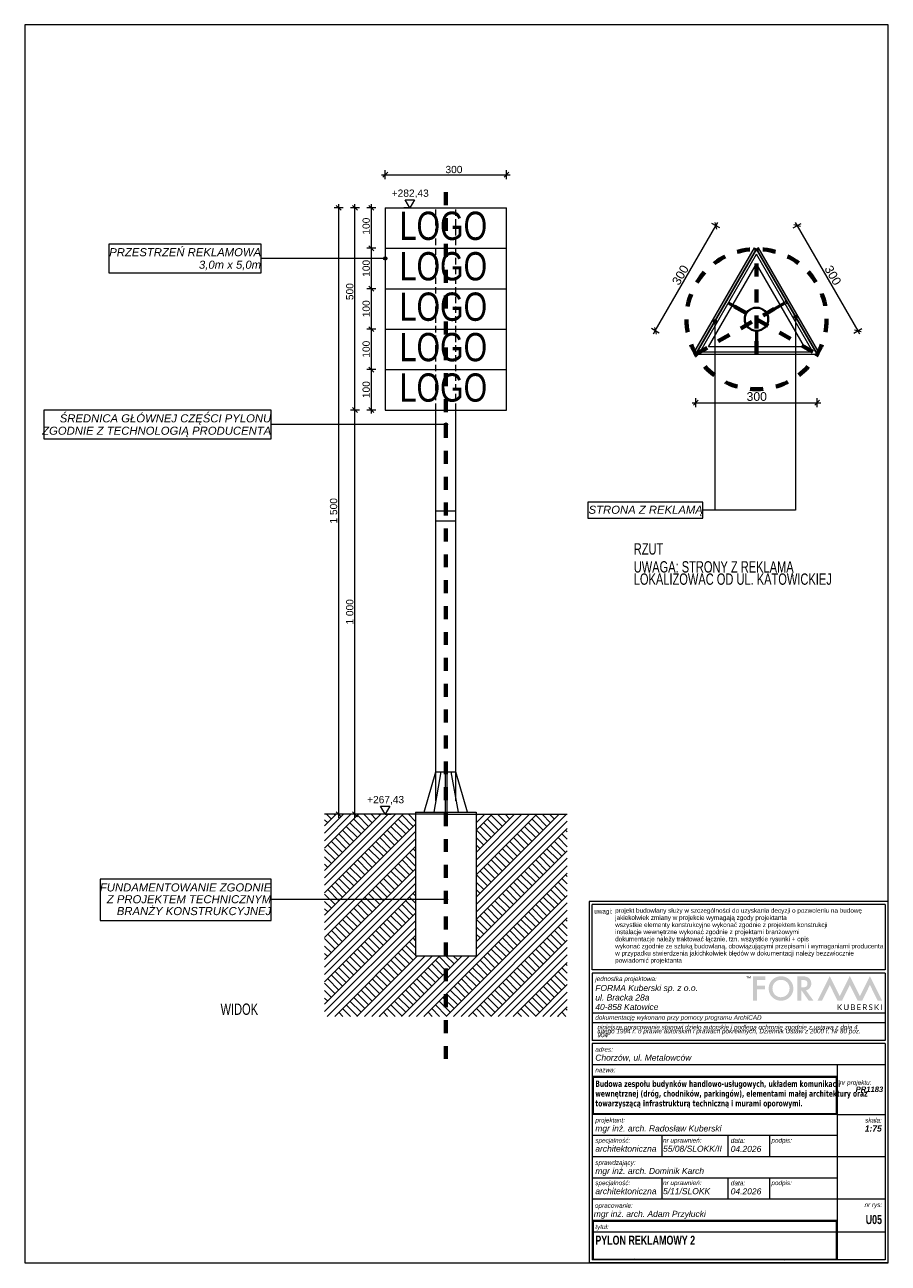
# Model space of a CAD drawing. Extents: x 5 to 218, y 4 to 310.
import ezdxf
from ezdxf.xclip import XClip

# ---------------------------------------------------------------- set-up
doc = ezdxf.new("R2010")
doc.units = 0
doc.header["$MEASUREMENT"] = 0
doc.header["$XCLIPFRAME"] = 0
doc.linetypes.add('Przerywana', pattern=[3.6, 1.8, -1.8])
doc.linetypes.add('Przerywana gęsta', pattern=[1.35, 0.9, -0.45])
for name, color, linetype in [('2D-05_PYLON 2_1_0', 7, 'Continuous'), ('2D-05_PYLON 2_1_FORMA - Arch 01 - 820-G Rysunki Obrazki', 7, 'Continuous'), ('2D-05_PYLON 2_1_FORMA - Arch 01 - PZT 2 Budynki', 7, 'Continuous'), ('FORMA - Arch 01 - 820-G Rysunki Obrazki', 7, 'Continuous')]:
    doc.layers.add(name, color=color, linetype=linetype)
doc.styles.add('STYL_AUTOMATYCZNY_1', font='arial.ttf')
doc.styles.add('STYL_AUTOMATYCZNY_2', font='arial.ttf')
doc.styles.add('STYL_AUTOMATYCZNY_4', font='arial.ttf', dxfattribs={"width": 0.7})
doc.styles.add('STYL_AUTOMATYCZNY_5', font='tahoma.ttf', dxfattribs={"width": 0.7})
doc.styles.add('STYL_AUTOMATYCZNY_6', font='arial.ttf')
doc.styles.add('STYL_AUTOMATYCZNY_7', font='txt', dxfattribs={"width": 0.8})
doc.styles.add('STYL_AUTOMATYCZNY_8', font='arial.ttf', dxfattribs={"width": 0.7})

# ---------------------------------------------------------------- blocks, each defined once
blk = doc.blocks.new('*X2')
at = {"color": 8, "linetype": 'Continuous', "lineweight": 13, "ltscale": 1.333333}
for p, q in [((152.43, 14.7), (152.49, 14.47)), ((154.98, 5.17), (155.04, 4.95)), ((155.58, 5.17), (155.02, 5.02)), ((155.58, 5.17), (155.02, 5.02)), ((155.04, 4.95), (155.02, 5.02)), ((191.97, 5.17), (192.81, 4.95)), ((191.97, 5.17), (192.81, 4.95))]:
    blk.add_line(p, q, dxfattribs=at)
blk = doc.blocks.new('Wypełnienie_1', base_point=(0, 0))
at = {"linetype": 'Continuous', "lineweight": 13}
h = blk.add_hatch(color=8, dxfattribs=at)
h.paths.add_polyline_path([(145.25, 14.7), (145.25, 4.95), (205.85, 4.95), (205.85, 14.7)])
h.paths.add_polyline_path([(145.47, 14.47), (205.62, 14.47), (205.62, 5.17), (145.47, 5.17)], flags=0)
at = {"color": 8, "linetype": 'Continuous', "lineweight": 13, "ltscale": 1.333333}
blk.add_blockref('*X2', (0, 0), dxfattribs=at)
blk = doc.blocks.new('*X4')
at = {"color": 8, "linetype": 'Continuous', "lineweight": 13, "ltscale": 1.333333}
for p, q in [((157.12, 50.33), (157.06, 50.11)), ((154.66, 41.17), (154.6, 40.95))]:
    blk.add_line(p, q, dxfattribs=at)
blk = doc.blocks.new('Wypełnienie_2', base_point=(0, 0))
at = {"linetype": 'Continuous', "lineweight": 13}
h = blk.add_hatch(color=8, dxfattribs=at)
h.paths.add_polyline_path([(145.25, 50.33), (145.25, 40.95), (205.85, 40.95), (205.85, 50.33)])
h.paths.add_polyline_path([(145.47, 50.11), (205.62, 50.11), (205.62, 41.17), (145.47, 41.17)], flags=0)
at = {"color": 8, "linetype": 'Continuous', "lineweight": 13, "ltscale": 1.333333}
blk.add_blockref('*X4', (0, 0), dxfattribs=at)
blk = doc.blocks.new('Rysunek_1_1', base_point=(4704.49, -2559.15))
at = {"layer": '2D-05_PYLON 2_1_0', "linetype": 'Continuous', "lineweight": 0, "true_color": 0x000000}
for points in [[(93.64, 252.67), (93.67, 252.52), (93.76, 252.39), (93.89, 252.3), (94.04, 252.27), (94.2, 252.3), (94.33, 252.39), (94.41, 252.52), (94.44, 252.67), (94.41, 252.83), (94.33, 252.96), (94.2, 253.04), (94.04, 253.07), (93.89, 253.04), (93.76, 252.96), (93.67, 252.83)], [(175.17, 237.12), (175.2, 236.97), (175.29, 236.84), (175.42, 236.75), (175.57, 236.72), (175.73, 236.75), (175.86, 236.84), (175.94, 236.97), (175.97, 237.12), (175.94, 237.27), (175.86, 237.4), (175.73, 237.49), (175.57, 237.52), (175.42, 237.49), (175.29, 237.4), (175.2, 237.27)], [(195.14, 238.22), (195.17, 238.07), (195.26, 237.94), (195.39, 237.85), (195.54, 237.82), (195.69, 237.85), (195.82, 237.94), (195.91, 238.07), (195.94, 238.22), (195.91, 238.38), (195.82, 238.51), (195.69, 238.59), (195.54, 238.62), (195.39, 238.59), (195.26, 238.51), (195.17, 238.38)], [(108.64, 211.57), (108.67, 211.42), (108.76, 211.29), (108.89, 211.2), (109.04, 211.17), (109.2, 211.2), (109.33, 211.29), (109.41, 211.42), (109.44, 211.57), (109.41, 211.72), (109.33, 211.85), (109.2, 211.94), (109.04, 211.97), (108.89, 211.94), (108.76, 211.85), (108.67, 211.72)], [(108.64, 94.06), (108.67, 93.9), (108.76, 93.77), (108.89, 93.69), (109.04, 93.66), (109.2, 93.69), (109.33, 93.77), (109.41, 93.9), (109.44, 94.06), (109.41, 94.21), (109.33, 94.34), (109.2, 94.43), (109.04, 94.46), (108.89, 94.43), (108.76, 94.34), (108.67, 94.21)]]:
    blk.add_hatch(color=18, dxfattribs=at).paths.add_polyline_path(points)
at = {"layer": '2D-05_PYLON 2_1_0', "linetype": 'Continuous', "lineweight": 13, "true_color": 0x00bb5e}
h = blk.add_hatch(dxfattribs=at)
h.set_pattern_fill('Grunt_0001', color=112, style=0, pattern_type=2)
h.set_pattern_definition([(45, (4704.4884, -2559.1505), (-2.7577163, 2.7577163), []), (45, (4703.569, -2558.231), (-5.515433, 5.515433), []), (45, (4702.65, -2557.312), (-5.515433, 5.515433), []), (135, (4701.7307, -2556.3928), (0.91923878, 0.91923878), [3.8999999, -3.8999999])])
h.paths.add_polyline_path([(79.04, 115.17), (79.04, 65.17), (139.04, 65.17), (139.04, 115.17), (116.54, 115.17), (116.54, 80.17), (101.54, 80.17), (101.54, 115.17)])
at = {"layer": '2D-05_PYLON 2_1_FORMA - Arch 01 - PZT 2 Budynki', "linetype": 'Continuous', "lineweight": 0, "true_color": 0x0000bf}
for points in [[(170.35, 229.28), (170.87, 228.97), (185.87, 254.95), (185.35, 255.25)], [(201.4, 229.28), (186.4, 255.25), (185.87, 254.95), (200.88, 228.97)]]:
    blk.add_hatch(color=172, dxfattribs=at).paths.add_polyline_path(points)
at = {"layer": '2D-05_PYLON 2_1_0', "color": 154, "linetype": 'Continuous', "lineweight": 13, "ltscale": 1.777778}
for p, q in [((93.14, 273.37), (94.04, 273.37)), ((94.64, 273.97), (93.44, 272.77)), ((94.04, 272.24), (94.04, 274.49)), ((94.04, 273.37), (124.04, 273.37)), ((123.44, 272.77), (124.64, 273.97)), ((124.04, 272.24), (124.04, 274.49)), ((124.04, 273.37), (124.94, 273.37)), ((100.14, 265.17), (98.98, 267.17)), ((98.98, 267.17), (101.3, 267.17)), ((101.3, 267.17), (100.14, 265.17)), ((83.67, 265.17), (81.42, 265.17)), ((83.14, 264.57), (81.94, 265.77)), ((82.54, 265.17), (82.54, 266.07)), ((82.54, 115.17), (82.54, 265.17)), ((87.67, 265.17), (85.42, 265.17)), ((87.14, 264.57), (85.94, 265.77)), ((86.54, 265.17), (86.54, 266.07)), ((86.54, 215.17), (86.54, 265.17)), ((91.72, 265.17), (89.47, 265.17)), ((91.2, 264.57), (90, 265.77)), ((90.6, 265.17), (90.6, 266.07)), ((90.6, 255.17), (90.6, 265.17)), ((100.14, 265.17), (98.64, 265.17)), ((100.14, 265.17), (101.64, 265.17)), ((160.84, 234.77), (175.84, 260.75)), ((176.81, 260.19), (174.86, 261.31)), ((176.06, 259.93), (175.62, 261.57)), ((175.84, 260.75), (176.29, 261.53)), ((194.94, 260.19), (196.89, 261.32)), ((196.73, 260.53), (195.1, 260.97)), ((195.46, 261.53), (195.91, 260.75)), ((195.91, 260.75), (210.92, 234.77)), ((63.33, 256.22), (25.7, 256.22)), ((25.7, 256.22), (25.7, 249.13)), ((63.33, 249.13), (63.33, 256.22)), ((91.72, 255.17), (89.47, 255.17)), ((90, 255.77), (91.2, 254.57)), ((90.6, 245.17), (90.6, 255.17)), ((72.19, 252.67), (63.33, 252.67)), ((93.64, 252.67), (72.19, 252.67)), ((25.7, 249.13), (63.33, 249.13)), ((91.72, 245.17), (89.47, 245.17)), ((90, 245.77), (91.2, 244.57)), ((90.6, 235.17), (90.6, 245.17)), ((175.57, 236.72), (175.57, 190.37)), ((195.54, 237.82), (195.54, 190.37)), ((91.72, 235.17), (89.47, 235.17)), ((90, 235.77), (91.2, 234.57)), ((90.6, 225.17), (90.6, 235.17)), ((161.81, 234.2), (159.86, 235.33)), ((160.39, 233.99), (160.84, 234.77)), ((160.62, 235.59), (161.06, 233.95)), ((209.95, 234.21), (211.9, 235.34)), ((210.11, 234.99), (211.74, 234.55)), ((210.92, 234.77), (211.38, 233.99)), ((91.72, 225.17), (89.47, 225.17)), ((90, 225.77), (91.2, 224.57)), ((90.6, 215.17), (90.6, 225.17)), ((171.47, 217.57), (170.27, 216.37)), ((170.87, 215.85), (170.87, 218.1)), ((200.28, 216.37), (201.48, 217.57)), ((200.88, 215.85), (200.88, 218.1)), ((65.83, 215.11), (9.59, 215.11)), ((9.59, 215.11), (9.59, 208.03)), ((65.83, 208.03), (65.83, 215.11)), ((87.67, 215.17), (85.42, 215.17)), ((85.94, 215.77), (87.14, 214.57)), ((86.54, 115.17), (86.54, 215.17)), ((91.72, 215.17), (89.47, 215.17)), ((90, 215.77), (91.2, 214.57)), ((90.6, 214.27), (90.6, 215.17)), ((169.97, 216.97), (170.87, 216.97)), ((170.87, 216.97), (200.88, 216.97)), ((200.88, 216.97), (201.78, 216.97)), ((71.35, 211.57), (65.83, 211.57)), ((108.64, 211.57), (71.35, 211.57)), ((9.59, 208.03), (65.83, 208.03)), ((172.59, 192.34), (144.16, 192.34)), ((144.16, 192.34), (144.16, 188.4)), ((172.59, 192.34), (144.16, 192.34)), ((144.16, 192.34), (144.16, 188.4)), ((172.59, 188.4), (172.59, 192.34)), ((172.59, 188.4), (172.59, 192.34)), ((195.54, 190.37), (172.59, 190.37)), ((175.57, 190.37), (172.59, 190.37)), ((144.16, 188.4), (172.59, 188.4)), ((144.16, 188.4), (172.59, 188.4)), ((94.04, 115.17), (92.88, 117.17)), ((92.88, 117.17), (95.2, 117.17)), ((95.2, 117.17), (94.04, 115.17)), ((83.67, 115.17), (81.42, 115.17)), ((81.94, 115.77), (83.14, 114.57)), ((82.54, 114.27), (82.54, 115.17)), ((87.67, 115.17), (85.42, 115.17)), ((85.94, 115.77), (87.14, 114.57)), ((86.54, 114.27), (86.54, 115.17)), ((94.04, 115.17), (92.54, 115.17)), ((94.04, 115.17), (95.54, 115.17)), ((65.83, 99.17), (23.52, 99.17)), ((23.52, 99.17), (23.52, 88.94)), ((65.83, 88.94), (65.83, 99.17)), ((71.35, 94.06), (65.83, 94.06)), ((108.64, 94.06), (71.35, 94.06)), ((23.52, 88.94), (65.83, 88.94))]:
    blk.add_line(p, q, dxfattribs=at)
at = {"layer": '2D-05_PYLON 2_1_0', "color": 7, "linetype": 'Continuous', "lineweight": 13, "ltscale": 1.777778}
for centre in [(94.04, 252.67), (175.57, 237.12), (195.54, 238.22), (109.04, 211.57), (109.04, 94.06)]:
    blk.add_circle(centre, 0.4, dxfattribs=at)
at = {"layer": '2D-05_PYLON 2_1_FORMA - Arch 01 - 820-G Rysunki Obrazki', "color": 7, "linetype": 'Przerywana', "lineweight": 70, "ltscale": 1.777778}
for p, q in [((109.04, 54.66), (109.04, 269.73)), ((185.87, 228.97), (185.87, 254.94)), ((170.87, 228.97), (193.38, 241.96)), ((199.83, 229.55), (178.38, 241.96))]:
    blk.add_line(p, q, dxfattribs=at)
at = {"layer": '2D-05_PYLON 2_1_FORMA - Arch 01 - 820-G Rysunki Obrazki', "color": 7, "linetype": 'Continuous', "lineweight": 13, "ltscale": 1.777778}
for p, q in [((94.04, 265.17), (124.04, 265.17)), ((94.04, 265.17), (94.04, 215.17)), ((124.04, 215.17), (124.04, 265.17)), ((94.04, 255.17), (124.04, 255.17)), ((170.87, 228.97), (185.88, 254.95)), ((200.88, 228.97), (185.88, 254.95)), ((171.91, 229.57), (185.88, 253.75)), ((173.99, 230.77), (185.88, 251.35)), ((199.84, 229.57), (185.88, 253.75)), ((197.77, 230.77), (185.88, 251.35)), ((94.04, 245.17), (124.04, 245.17)), ((183.37, 238.79), (178.77, 241.45)), ((183.48, 239.01), (178.89, 241.66)), ((183.61, 239.21), (179.01, 241.87)), ((188.14, 239.21), (192.74, 241.87)), ((188.27, 239.01), (192.86, 241.66)), ((188.38, 238.79), (192.98, 241.45)), ((94.04, 235.17), (124.04, 235.17)), ((185.63, 234.88), (185.63, 229.57)), ((185.87, 234.87), (185.87, 229.57)), ((186.11, 234.88), (186.11, 229.57)), ((197.77, 230.77), (173.99, 230.77)), ((170.87, 228.97), (200.88, 228.97)), ((171.91, 229.57), (199.84, 229.57)), ((94.04, 225.17), (124.04, 225.17)), ((94.04, 215.17), (124.04, 215.17)), ((106.54, 118.52), (106.54, 215.17)), ((111.54, 118.52), (111.54, 215.17)), ((111.54, 190.17), (106.54, 190.17)), ((111.54, 187.67), (106.54, 187.67)), ((103.66, 115.67), (106.54, 125.67)), ((107.82, 125.67), (106.04, 115.67)), ((106.54, 125.67), (111.54, 125.67)), ((108.84, 125.67), (108.84, 115.67)), ((109.24, 125.67), (109.24, 115.67)), ((110.27, 125.67), (112.05, 115.67)), ((114.42, 115.67), (111.54, 125.67)), ((109.04, 115.17), (79.04, 115.17)), ((101.54, 115.67), (106.54, 115.67)), ((101.54, 115.67), (101.54, 115.17)), ((101.54, 115.17), (101.54, 80.17)), ((106.54, 115.67), (111.54, 115.67)), ((109.04, 115.17), (139.04, 115.17)), ((111.54, 115.67), (116.54, 115.67)), ((116.54, 115.67), (116.54, 115.17)), ((116.54, 115.67), (116.54, 80.17)), ((101.54, 80.17), (116.54, 80.17))]:
    blk.add_line(p, q, dxfattribs=at)
at = {"layer": '2D-05_PYLON 2_1_FORMA - Arch 01 - 820-G Rysunki Obrazki', "color": 7, "linetype": 'Przerywana gęsta', "lineweight": 13, "ltscale": 1.777778}
for p, q in [((106.54, 215.17), (106.54, 265.17)), ((111.54, 215.17), (111.54, 265.17))]:
    blk.add_line(p, q, dxfattribs=at)
at = {"layer": '2D-05_PYLON 2_1_FORMA - Arch 01 - 820-G Rysunki Obrazki', "color": 7, "linetype": 'Przerywana', "lineweight": 70, "ltscale": 1.777778}
blk.add_circle((185.87, 237.63), 17.33, dxfattribs=at)
at = {"layer": '2D-05_PYLON 2_1_FORMA - Arch 01 - 820-G Rysunki Obrazki', "color": 7, "linetype": 'Continuous', "lineweight": 13, "ltscale": 1.777778}
for radius in [3, 2.76]:
    blk.add_circle((185.87, 237.63), radius, dxfattribs=at)
at = {"layer": '2D-05_PYLON 2_1_FORMA - Arch 01 - PZT 2 Budynki', "color": 7, "linetype": 'Continuous', "lineweight": 13, "ltscale": 1.777778, "flags": 128}
for points in [[(170.35, 229.28), (185.35, 255.25), (185.87, 254.95), (170.87, 228.97)], [(201.4, 229.28), (186.4, 255.25), (185.87, 254.95), (200.88, 228.97)]]:
    blk.add_lwpolyline(points, close=True, dxfattribs=at)
at = {"layer": '2D-05_PYLON 2_1_0', "color": 154, "linetype": 'Continuous', "lineweight": 13, "attachment_point": 7, "style": 'STYL_AUTOMATYCZNY_6'}
for s, insert, char_height, width in [('\\A1;{\\pql;\\fArial|b0|i0|c238|p0;\\W1.000000;300}', (108.94, 273.73), 1.8, 4.1187), ('\\A1;{\\pql;\\fArial|b0|i0|c238|p0;\\W1.000000;+282,43}', (95.64, 267.57), 1.8, 8.992), ('\\A1;{\\pql;\\fArial|b0|i0|c238|p0;\\W1.000000;300}', (183.41, 217.4), 2.1602, 4.9428), ('\\A1;{\\pql;\\fArial|b0|i0|c238|p0;\\W1.000000;+267,43}', (89.55, 117.57), 1.8, 8.992)]:
    blk.add_mtext(s, dxfattribs=dict(at, insert=insert, char_height=char_height, width=width))
at = {"layer": '2D-05_PYLON 2_1_0', "color": 7, "linetype": 'Continuous', "lineweight": 13, "char_height": 7, "attachment_point": 1, "style": 'STYL_AUTOMATYCZNY_7'}
for insert in [(97.61, 264.23), (97.61, 254.23), (97.61, 244.23), (97.61, 234.23), (97.61, 224.23)]:
    blk.add_mtext('\\A1;{\\pql;\\fLato Light|b0|i0|c0|p0;\\W0.800000;LOGO}', dxfattribs=dict(at, insert=insert))
at = {"layer": '2D-05_PYLON 2_1_0', "color": 154, "linetype": 'Continuous', "lineweight": 13, "attachment_point": 7, "style": 'STYL_AUTOMATYCZNY_6'}
for s, insert, char_height, width, rotation in [('\\A1;{\\pql;\\fArial|b0|i0|c238|p0;\\W1.000000;100}', (90.24, 258.55), 1.8, 4.1187, 90), ('\\A1;{\\pql;\\fArial|b0|i0|c238|p0;\\W1.000000;100}', (90.24, 248.11), 1.8, 4.1187, 90), ('\\A1;{\\pql;\\fArial|b0|i0|c238|p0;\\W1.000000;300}', (166.73, 245.83), 2.1602, 4.9428, 59.9975), ('\\A1;{\\pql;\\fArial|b0|i0|c238|p0;\\W1.000000;300}', (202.56, 250.12), 2.1602, 4.9428, 300.0174), ('\\A1;{\\pql;\\fArial|b0|i0|c238|p0;\\W1.000000;500}', (86.18, 242.35), 1.8, 4.1187, 90), ('\\A1;{\\pql;\\fArial|b0|i0|c238|p0;\\W1.000000;100}', (90.24, 238.11), 1.8, 4.1187, 90), ('\\A1;{\\pql;\\fArial|b0|i0|c238|p0;\\W1.000000;100}', (90.24, 228.11), 1.8, 4.1187, 90), ('\\A1;{\\pql;\\fArial|b0|i0|c238|p0;\\W1.000000;100}', (90.24, 218.11), 1.8, 4.1187, 90), ('\\A1;{\\pql;\\fArial|b0|i0|c238|p0;\\W1.000000;1\xa0500}', (82.18, 187.09), 1.8, 6.1775, 90), ('\\A1;{\\pql;\\fArial|b0|i0|c238|p0;\\W1.000000;1\xa0000}', (86.18, 162.09), 1.8, 6.1775, 90)]:
    blk.add_mtext(s, dxfattribs=dict(at, insert=insert, char_height=char_height, width=width, rotation=rotation))
at = {"layer": '2D-05_PYLON 2_1_0', "color": 154, "linetype": 'Continuous', "lineweight": 13, "char_height": 2, "attachment_point": 6, "style": 'STYL_AUTOMATYCZNY_1'}
for s, insert, line_spacing_factor in [('\\A1;{\\pqr;\\fArial|b0|i1|c238|p0;\\W1.000000;PRZESTRZEŃ REKLAMOWA\\P\\pqr;\\fArial|b0|i1|c238|p0;\\W1.000000;3,0\\fArial|b0|i1|c238|p0;\\W1.000000;m x 5\\fArial|b0|i1|c238|p0;\\W1.000000;,0\\fArial|b0|i1|c238|p0;\\W1.000000;m}', (63.33, 252.47), 0.92746), ('\\A1;{\\pqr;\\fArial|b0|i1|c238|p0;\\W1.000000;ŚREDNICA GŁÓWNEJ CZĘŚCI PYLONU\\P\\pqr;\\fArial|b0|i1|c238|p0;\\W1.000000;ZGODNIE Z TECHNOLOGIĄ PRODUCENTA}', (65.83, 211.28), 0.91864), ('\\A1;{\\pqr;\\fArial|b0|i1|c238|p0;\\W1.000000;FUNDAMENTOWANIE ZGODNIE\\P\\pqr;\\fArial|b0|i1|c238|p0;\\W1.000000;Z PROJEKTEM TECHNICZNYM\\P\\pqr;\\fArial|b0|i1|c238|p0;\\W1.000000;BRANŻY KONSTRUKCYJNEJ}', (65.83, 94.15), 0.877912)]:
    blk.add_mtext(s, dxfattribs=dict(at, insert=insert, line_spacing_factor=line_spacing_factor))
at = {"layer": '2D-05_PYLON 2_1_0', "color": 154, "linetype": 'Continuous', "lineweight": 13, "insert": (172.59, 190.2), "char_height": 2, "attachment_point": 6, "style": 'STYL_AUTOMATYCZNY_1'}
blk.add_mtext('\\A1;{\\pqr;\\fArial|b0|i1|c238|p0;\\W1.000000;STRONA Z REKLAMĄ}', dxfattribs=at)
blk.add_mtext('\\A1;{\\pqr;\\fArial|b0|i1|c238|p0;\\W1.000000;STRONA Z REKLAMĄ}', dxfattribs=at)
at = {"layer": '2D-05_PYLON 2_1_0', "color": 7, "linetype": 'Continuous', "lineweight": 25, "char_height": 2.8, "attachment_point": 4, "style": 'STYL_AUTOMATYCZNY_8'}
for s, insert in [('\\A1;{\\pql;\\fArial|b0|i0|c238|p0;\\W0.700000;RZUT}', (155.51, 180.8)), ('\\A1;{\\pql;\\fArial|b0|i0|c238|p0;\\W0.700000;WIDOK}', (53.31, 66.95))]:
    blk.add_mtext(s, dxfattribs=dict(at, insert=insert))
at = {"layer": '2D-05_PYLON 2_1_0', "color": 7, "linetype": 'Continuous', "lineweight": 25, "insert": (155.51, 174.84), "char_height": 2.8, "attachment_point": 4, "line_spacing_factor": 0.649376, "style": 'STYL_AUTOMATYCZNY_8'}
blk.add_mtext('\\A1;{\\pql;\\fArial|b0|i0|c238|p0;\\W0.700000;UWAGA: STRONY Z REKLAMĄ \\P\\pql;\\fArial|b0|i0|c238|p0;\\W0.700000;LOKALIZOWAĆ OD UL. KATOWICKIEJ}', dxfattribs=at)

msp = doc.modelspace()

# ---------------------------------------------------------------- hatches: boundary and pattern name
at = {"linetype": 'Continuous', "lineweight": 13, "ltscale": 1.333333}
for points in [[(183.39, 75.05), (183.54, 75.05), (183.54, 74.62), (183.61, 74.62), (183.61, 75.05), (183.76, 75.05), (183.76, 75.11), (183.39, 75.11)], [(184.3, 75.11), (184.11, 74.73), (183.91, 75.11), (183.84, 75.11), (183.83, 75.11), (183.83, 74.62), (183.9, 74.62), (183.9, 74.99), (184.09, 74.62), (184.13, 74.62), (184.32, 74.99), (184.32, 74.62), (184.39, 74.62), (184.39, 75.11), (184.38, 75.11)], [(185.02, 69.06), (185.98, 69.06), (185.98, 71.91), (188, 71.91), (188, 72.82), (185.98, 72.82), (185.98, 74.2), (188.07, 74.2), (188.07, 75.11), (185.02, 75.11)], [(215.86, 69.06), (216.95, 69.06), (213.92, 75.16), (211.44, 70.17), (208.95, 75.16), (206.47, 70.17), (203.99, 75.16), (200.96, 69.06), (202.05, 69.06), (203.99, 72.96), (205.92, 69.06), (207.03, 69.06), (208.95, 72.96), (210.88, 69.06), (211.99, 69.06), (213.92, 72.96)], [(206.45, 67.46, 0.101303), (206.4, 67.49, 0.066881), (206.44, 67.51, 0.0278), (206.48, 67.55), (207.02, 68.16), (206.86, 68.16, 0.118054), (206.8, 68.15, 0.093914), (206.76, 68.11), (206.29, 67.58, -0.115366), (206.25, 67.55, -0.100772), (206.19, 67.54), (206.12, 67.54), (206.12, 68.16), (205.93, 68.16), (205.93, 66.75), (206.12, 66.75), (206.12, 67.39), (206.21, 67.39, -0.037332), (206.25, 67.39, -0.076011), (206.27, 67.38, -0.068662), (206.3, 67.37, -0.026024), (206.32, 67.35), (206.8, 66.79, 0.010327), (206.82, 66.77, 0.075113), (206.84, 66.76, 0.060716), (206.86, 66.75, 0.056452), (206.89, 66.75), (207.06, 66.75), (206.49, 67.42, 0.039062)], [(208.44, 67.3, -0.082384), (208.42, 67.14, -0.103145), (208.35, 67.01, -0.110054), (208.23, 66.93, -0.102262), (208.07, 66.9, -0.102407), (207.92, 66.93, -0.1085), (207.8, 67.01, -0.101976), (207.73, 67.14, -0.081853), (207.7, 67.3), (207.7, 68.16), (207.51, 68.16), (207.51, 67.3, 0.089428), (207.55, 67.07, 0.101913), (207.66, 66.89, 0.10451), (207.84, 66.77, 0.098661), (208.07, 66.73, 0.098661), (208.31, 66.77, 0.104812), (208.48, 66.89, 0.100774), (208.6, 67.07, 0.08906), (208.63, 67.3), (208.63, 68.16), (208.44, 68.16)], [(210.79, 66.75), (211.65, 66.75), (211.65, 66.9), (210.98, 66.9), (210.98, 67.38), (211.52, 67.38), (211.52, 67.53), (210.98, 67.53), (210.98, 68), (211.65, 68), (211.65, 68.16), (210.79, 68.16)], [(214.44, 67.42, 0.073727), (214.33, 67.49, 0.022661), (214.21, 67.54, 0.001624), (214.08, 67.58, -0.050407), (213.98, 67.63, -0.101834), (213.9, 67.7, -0.162278), (213.87, 67.8, -0.101437), (213.89, 67.88, -0.111835), (213.94, 67.95, -0.09946), (214.02, 68, -0.084842), (214.13, 68.01, -0.084164), (214.25, 68, -0.049138), (214.33, 67.96, -0.028511), (214.38, 67.92, 0.060544), (214.41, 67.91, 0.101364), (214.42, 67.91, 0.157827), (214.45, 67.91, 0.094065), (214.47, 67.94), (214.51, 68.03, 0.102182), (214.34, 68.14, 0.091901), (214.13, 68.17, 0.095508), (213.94, 68.14, 0.099072), (213.81, 68.05, 0.100643), (213.72, 67.93, 0.098216), (213.69, 67.79, 0.106855), (213.72, 67.63, 0.103303), (213.8, 67.52, 0.080186), (213.91, 67.45, 0.026095), (214.03, 67.41, 0.000684), (214.12, 67.38, -0.000078), (214.15, 67.37, -0.05641), (214.26, 67.32, -0.106173), (214.34, 67.25, -0.155185), (214.37, 67.15, -0.099216), (214.35, 67.04, -0.109038), (214.29, 66.96, -0.101102), (214.2, 66.91, -0.085027), (214.08, 66.89, -0.09381), (213.94, 66.91, -0.053931), (213.84, 66.96, -0.02637), (213.78, 67.01, 0.066002), (213.75, 67.03, 0.109042), (213.73, 67.03, 0.145236), (213.71, 67.02, 0.093388), (213.69, 67.01), (213.63, 66.92, 0.099895), (213.82, 66.78, 0.104143), (214.07, 66.73, 0.093688), (214.27, 66.77, 0.102478), (214.42, 66.86, 0.105197), (214.51, 67, 0.093172), (214.55, 67.18, 0.112896), (214.52, 67.32, 0.102355)], [(215.61, 67.46, 0.09921), (215.56, 67.49, 0.066881), (215.6, 67.51, 0.0278), (215.63, 67.55), (216.17, 68.16), (216.01, 68.16, 0.118053), (215.96, 68.15, 0.094786), (215.92, 68.11), (215.45, 67.58, -0.114652), (215.4, 67.55, -0.100772), (215.35, 67.54), (215.27, 67.54), (215.27, 68.16), (215.08, 68.16), (215.08, 66.75), (215.27, 66.75), (215.27, 67.39), (215.36, 67.39, -0.037332), (215.4, 67.39, -0.076011), (215.43, 67.38, -0.068662), (215.45, 67.37, -0.028014), (215.47, 67.35), (215.96, 66.79, 0.010327), (215.97, 66.77, 0.075113), (215.99, 66.76, 0.059947), (216.01, 66.75, 0.055724), (216.04, 66.75), (216.21, 66.75), (215.65, 67.42, 0.03707)], [(216.71, 66.75), (216.91, 66.75), (216.91, 68.16), (216.71, 68.16)]]:
    msp.add_hatch(color=8, dxfattribs=at).paths.add_polyline_path(points)
h = msp.add_hatch(color=8, dxfattribs=at)
h.paths.add_polyline_path([(189.11, 73.25, 0.101189), (188.88, 72.11, 0.048549), (188.94, 71.44, 0.054522), (189.13, 70.84, 0.11056), (189.87, 69.84, 0.087247), (190.83, 69.26, 0.092204), (191.9, 69.06, 0.09624), (193.08, 69.28, 0.097608), (194.08, 69.94, 0.10018), (194.75, 70.91, 0.100025), (194.98, 72.08, 0.099314), (194.75, 73.24, 0.098236), (194.08, 74.22, 0.097934), (193.1, 74.89, 0.099073), (191.94, 75.11, 0.097375), (190.77, 74.89, 0.09746), (189.78, 74.23, 0.098478)])
h.paths.add_polyline_path([(189.98, 71.24, -0.097227), (189.82, 72.1, -0.198912), (190.43, 73.61, -0.200494), (191.93, 74.23, -0.20202), (193.43, 73.61, -0.100382), (193.89, 72.92, -0.095057), (194.04, 72.08, -0.196581), (193.42, 70.55, -0.199682), (191.91, 69.93, -0.099264), (191.13, 70.09, -0.093215), (190.45, 70.54, -0.104964)], flags=0)
h = msp.add_hatch(color=8, dxfattribs=at)
h.paths.add_polyline_path([(196, 75.11), (196, 69.06), (196.97, 69.06), (196.97, 71.51), (197.09, 71.51), (198.79, 69.07), (198.8, 69.06), (199.98, 69.06), (198.11, 71.62, 0.167582), (199.05, 72.21, 0.087872), (199.33, 72.72, 0.080664), (199.42, 73.32, 0.104867), (199.27, 74.07, 0.11202), (198.83, 74.66, 0.063058), (198.52, 74.85, 0.048634), (198.12, 75, 0.036432), (197.65, 75.08, 0.027487), (197.09, 75.11)])
h.paths.add_polyline_path([(197.23, 72.36), (196.97, 72.36), (196.97, 74.2), (197.26, 74.2, -0.058921), (197.8, 74.15, -0.09908), (198.18, 73.98, -0.130025), (198.4, 73.7, -0.106185), (198.48, 73.31, -0.102519), (198.4, 72.89, -0.12895), (198.17, 72.59, -0.101538), (197.78, 72.42, -0.061179)], flags=0)
h = msp.add_hatch(color=8, dxfattribs=at)
h.paths.add_polyline_path([(209.24, 68.16), (209.24, 66.75), (209.74, 66.75, 0.076324), (209.95, 66.78, 0.098494), (210.1, 66.86, 0.113318), (210.2, 66.99, 0.105985), (210.23, 67.15, 0.195804), (210.15, 67.36, 0.087933), (210.05, 67.43, 0.062584), (209.92, 67.47, 0.070957), (210.04, 67.53, 0.080044), (210.12, 67.6, 0.087571), (210.17, 67.69, 0.081156), (210.18, 67.79, 0.100333), (210.15, 67.94, 0.128299), (210.06, 68.06, 0.099424), (209.91, 68.13, 0.065877), (209.69, 68.16)])
h.paths.add_polyline_path([(209.73, 66.9), (209.43, 66.9), (209.43, 67.39), (209.73, 67.39, -0.066519), (209.87, 67.37, -0.106047), (209.97, 67.33, -0.224918), (210.04, 67.15, -0.089729), (210.02, 67.05, -0.117356), (209.97, 66.97, -0.105036), (209.87, 66.92, -0.078365)], flags=0)
h.paths.add_polyline_path([(209.43, 68.01), (209.69, 68.01, -0.061255), (209.82, 67.99, -0.103729), (209.92, 67.95, -0.131108), (209.97, 67.87, -0.097461), (209.99, 67.77, -0.099436), (209.97, 67.67, -0.125005), (209.92, 67.59, -0.099059), (209.82, 67.54, -0.073467), (209.68, 67.53), (209.43, 67.53)], flags=0)
h = msp.add_hatch(color=8, dxfattribs=at)
h.paths.add_polyline_path([(212.22, 68.16), (212.22, 66.75), (212.41, 66.75), (212.41, 67.34), (212.56, 67.34, -0.043282), (212.59, 67.33, -0.077896), (212.62, 67.33, -0.11954), (212.65, 67.29), (213.02, 66.79, 0.261928), (213.1, 66.75), (213.26, 66.75), (212.85, 67.31, 0.108571), (212.79, 67.37, 0.072255), (212.94, 67.42, 0.085745), (213.05, 67.51, 0.091875), (213.11, 67.63, 0.087414), (213.14, 67.77, 0.100395), (213.11, 67.93, 0.1244), (213.01, 68.05, 0.102483), (212.85, 68.13, 0.06791), (212.62, 68.16)])
h.paths.add_polyline_path([(212.41, 68.01), (212.62, 68.01, -0.063388), (212.77, 67.99, -0.101064), (212.87, 67.94, -0.232745), (212.95, 67.75, -0.100843), (212.93, 67.64, -0.11569), (212.87, 67.55, -0.10152), (212.76, 67.49, -0.076882), (212.61, 67.47), (212.41, 67.47)], flags=0)

# ---------------------------------------------------------------- linework, layer by layer
at = {"color": 7, "linetype": 'Continuous', "lineweight": 13, "ltscale": 1.333333}
for p, q in [((218.45, 310.46), (4.88, 310.46)), ((4.88, 310.46), (4.88, 4.2)), ((218.45, 4.2), (218.45, 310.46)), ((144.5, 93.6), (144.5, 4.13)), ((218.45, 93.6), (144.5, 93.6)), ((145.25, 76.69), (145.25, 92.85)), ((217.7, 92.85), (145.25, 92.85)), ((217.7, 92.85), (217.7, 76.69)), ((218.45, 4.2), (218.45, 93.6)), ((217.7, 76.69), (145.25, 76.69)), ((217.7, 75.91), (145.25, 75.91)), ((145.25, 75.91), (145.25, 59.25)), ((217.7, 75.91), (217.7, 59.25)), ((217.7, 66), (145.25, 66)), ((217.7, 66), (145.25, 66)), ((217.7, 63.62), (145.25, 63.62)), ((205.63, 63.62), (145.25, 63.62)), ((217.7, 59.25), (145.25, 59.25)), ((145.25, 58.48), (145.25, 14.7)), ((217.7, 58.48), (145.25, 58.48)), ((217.7, 58.48), (217.7, 14.7)), ((217.7, 53.23), (145.25, 53.23)), ((217.7, 53.23), (145.25, 53.23)), ((205.85, 53.23), (205.85, 14.7)), ((205.85, 50.33), (145.25, 50.33)), ((145.47, 50.11), (145.47, 41.17)), ((205.62, 50.11), (145.47, 50.11)), ((205.62, 41.17), (205.62, 50.11)), ((205.85, 40.95), (145.25, 40.95)), ((145.47, 41.17), (205.62, 41.17)), ((205.85, 40.95), (217.7, 40.95)), ((205.85, 35.7), (145.25, 35.7)), ((162.44, 35.7), (162.44, 30.45)), ((178.76, 35.7), (178.76, 30.45)), ((189.05, 35.7), (189.05, 30.45)), ((205.85, 30.45), (145.25, 30.45)), ((205.85, 30.45), (145.25, 30.45)), ((145.25, 30.45), (145.25, 14.7)), ((217.7, 30.45), (205.85, 30.45)), ((205.85, 30.45), (205.85, 14.7)), ((205.85, 25.2), (145.25, 25.2)), ((162.44, 25.2), (162.44, 19.95)), ((178.76, 25.2), (178.76, 19.95)), ((189.05, 25.2), (189.05, 19.95)), ((205.85, 19.95), (145.25, 19.95)), ((217.7, 19.95), (205.85, 19.95)), ((145.25, 14.7), (145.25, 4.95)), ((205.85, 14.7), (145.25, 14.7)), ((205.85, 14.7), (145.25, 14.7)), ((205.85, 14.7), (145.25, 14.7)), ((145.47, 14.47), (145.47, 5.17)), ((205.62, 14.47), (145.47, 14.47)), ((205.62, 5.17), (205.62, 14.47)), ((205.85, 14.7), (205.85, 4.95)), ((217.7, 14.7), (217.7, 4.95)), ((217.7, 11.81), (145.47, 11.81)), ((4.88, 4.2), (218.45, 4.2)), ((144.5, 4.2), (218.45, 4.2)), ((218.45, 4.2), (144.5, 4.2)), ((217.7, 4.95), (145.25, 4.95)), ((145.47, 5.17), (205.62, 5.17))]:
    msp.add_line(p, q, dxfattribs=at)

# ---------------------------------------------------------------- block references
at = {"color": 8, "linetype": 'Continuous', "lineweight": 13, "ltscale": 1.333333}
for name in ['Wypełnienie_2', 'Wypełnienie_1']:
    msp.add_blockref(name, (0, 0), dxfattribs=at)
at = {"layer": 'FORMA - Arch 01 - 820-G Rysunki Obrazki', "color": 7, "linetype": 'Continuous', "lineweight": 13, "ltscale": 1.333333}
ref = msp.add_blockref('Rysunek_1_1', (4704.49, -2559.15), dxfattribs=at)
XClip(ref).set_block_clipping_path([(-10.5185128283, 0.102830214), (215.893028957, 359.3396529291)])

# ---------------------------------------------------------------- texts
at = {"color": 7, "linetype": 'Continuous', "lineweight": 13}
for s, insert, char_height, width, attachment_point, line_spacing_factor, style in [('\\A1;{\\pql;\\fArial|b0|i0|c238|p0;\\W1.000000;projekt budowlany służy w szczególności do uzyskania decyzji o pozwoleniu na budowę\\P\\pql;\\fArial|b0|i0|c238|p0;\\W1.000000;jakiekolwiek zmiany w projekcie wymagają zgody projektanta\\P\\pql;\\fArial|b0|i0|c238|p0;\\W1.000000;wszystkie elementy konstrukcyjne wykonać zgodnie z projektem konstrukcji\\P\\pql;\\fArial|b0|i0|c238|p0;\\W1.000000;instalacje wewnętrzne wykonać zgodnie z projektami branżowymi\\P\\pql;\\fArial|b0|i0|c238|p0;\\W1.000000;dokumentacje należy traktować łącznie, tzn. wszystkie rysunki + opis\\P\\pql;\\fArial|b0|i0|c238|p0;\\W1.000000;wykonać zgodnie ze sztuką budowlaną, obowiązującymi przepisami i wymaganiami producenta\\P\\pql;\\fArial|b0|i0|c238|p0;\\W1.000000;w przypadku stwierdzenia jakichkolwiek błędów w dokumentacji należy bezzwłocznie powiadomić projektanta}', (150.91, 78.14), 1.125, 66.7948, 7, 0.939685, 'STYL_AUTOMATYCZNY_2'), ('\\A1;{\\pql;\\fArial|b0|i1|c238|p0;\\W1.000000;niniejsze opracowanie stanowi dzieło autorskie i podlega ochronie zgodnie z ustawą z dnia 4 lutego 1994 r.\\fArial|b0|i1|c238|p0;\\W1.000000; \\fArial|b0|i1|c238|p0;\\W1.000000;o prawie autorskim i prawach pokrewnych, Dziennik Ustaw z 2000 r. Nr 80 poz. 904}', (146.51, 60.02), 1.125, 67.8967, 7, 0.512247, 'STYL_AUTOMATYCZNY_1'), ('\\A1;{\\pql;\\fTahoma|b1|i0|c238|p0;\\W0.700000;Budowa zespołu budynków handlowo-usługowych, układem komunikacji wewnętrznej (dróg, chodników, parkingów), elementami małej architektury oraz towarzyszącą infrastrukturą techniczną i murami oporowymi.}', (146, 49.3), 1.54239, 58.6789, 1, 0.943314, 'STYL_AUTOMATYCZNY_5'), ('\\A1;{\\pqr;\\fArial|b0|i1|c238|p0;\\W1.000000;nr projektu:\\fArial|b1|i1|c238|p0;\\H1.333333x;\\W1.000000;        \\fArial|b1|i1|c238|p0;\\H0.900000x;\\W1.000000;PR1183}', (217.21, 49.39), 1.125, 11.3572, 3, 0.830292, 'STYL_AUTOMATYCZNY_1')]:
    msp.add_mtext(s, dxfattribs=dict(at, insert=insert, char_height=char_height, width=width, attachment_point=attachment_point, line_spacing_factor=line_spacing_factor, style=style))
for s, insert, char_height, attachment_point, style in [('\\A1;{\\pql;\\fArial|b0|i0|c238|p0;\\W1.000000;uwagi:}', (145.74, 90.27), 1.125, 7, 'STYL_AUTOMATYCZNY_2'), ('\\A1;{\\pql;\\fArial|b0|i1|c238|p0;\\W1.000000;jednostka projektowa:}', (146, 74.33), 1.125, 4, 'STYL_AUTOMATYCZNY_1'), ('\\A1;{\\pql;\\fArial|b0|i1|c238|p0;\\W1.000000;dokumentację wykonano przy pomocy programu ArchiCAD}', (146, 64.01), 1.125, 7, 'STYL_AUTOMATYCZNY_1'), ('\\A1;{\\pql;\\fArial|b0|i1|c238|p0;\\W1.000000;nazwa: }', (146, 51.91), 1.125, 4, 'STYL_AUTOMATYCZNY_1'), ('\\A1;{\\pql;\\fArial|b0|i1|c238|p0;\\W1.000000;specjalność:}', (146, 34.34), 1.125, 4, 'STYL_AUTOMATYCZNY_1'), ('\\A1;{\\pql;\\fArial|b0|i1|c238|p0;\\W1.000000;nr uprawnień:}', (162.75, 34.35), 1.125, 4, 'STYL_AUTOMATYCZNY_1'), ('\\A1;{\\pql;\\fArial|b0|i1|c238|p0;\\W1.000000;podpis:}', (189.57, 34.35), 1.125, 4, 'STYL_AUTOMATYCZNY_1'), ('\\A1;{\\pql;\\fArial|b0|i1|c238|p0;\\W1.000000;architektoniczna}', (146, 32.45), 1.5, 4, 'STYL_AUTOMATYCZNY_1'), ('\\A1;{\\pql;\\fArial|b0|i1|c238|p0;\\W1.000000;55/08/SLOKK/II}', (162.75, 32.45), 1.5, 4, 'STYL_AUTOMATYCZNY_1'), ('\\A1;{\\pql;\\fArial|b0|i1|c238|p0;\\W1.000000;specjalność:}', (146, 23.84), 1.125, 4, 'STYL_AUTOMATYCZNY_1'), ('\\A1;{\\pql;\\fArial|b0|i1|c238|p0;\\W1.000000;nr uprawnień:}', (162.75, 23.85), 1.125, 4, 'STYL_AUTOMATYCZNY_1'), ('\\A1;{\\pql;\\fArial|b0|i1|c238|p0;\\W1.000000;podpis:}', (189.57, 23.85), 1.125, 4, 'STYL_AUTOMATYCZNY_1'), ('\\A1;{\\pql;\\fArial|b0|i1|c238|p0;\\W1.000000;architektoniczna}', (146, 21.95), 1.5, 4, 'STYL_AUTOMATYCZNY_1'), ('\\A1;{\\pql;\\fArial|b0|i1|c238|p0;\\W1.000000;5/11/SLOKK}', (162.75, 21.95), 1.5, 4, 'STYL_AUTOMATYCZNY_1'), ('\\A1;{\\pql;\\fArial|b0|i1|c238|p0;\\W1.000000;opracowanie:}', (145.92, 18.23), 1.125, 4, 'STYL_AUTOMATYCZNY_1'), ('\\A1;{\\pqr;\\fArial|b0|i1|c238|p0;\\W1.000000;nr rys:}', (216.95, 18.43), 1.125, 6, 'STYL_AUTOMATYCZNY_1'), ('\\A1;{\\pql;\\fArial|b0|i1|c238|p0;\\W1.000000;mgr inż. arch. Adam Przyłucki}', (145.63, 16.12), 1.5, 4, 'STYL_AUTOMATYCZNY_1'), ('\\A1;{\\pqr;\\fArial|b1|i0|c238|p0;\\W0.700000;U05}', (216.91, 13.78), 2.25, 9, 'STYL_AUTOMATYCZNY_4'), ('\\A1;{\\pql;\\fArial|b0|i1|c238|p0;\\W1.000000;tytuł:}', (146, 12.97), 1.125, 4, 'STYL_AUTOMATYCZNY_1'), ('\\A1;{\\pql;\\fArial|b1|i0|c238|p0;\\W0.700000;PYLON REKLAMOWY 2}', (146, 10.96), 2.25, 1, 'STYL_AUTOMATYCZNY_4')]:
    msp.add_mtext(s, dxfattribs=dict(at, insert=insert, char_height=char_height, attachment_point=attachment_point, style=style))
at = {"color": 7, "linetype": 'Continuous', "lineweight": 13, "style": 'STYL_AUTOMATYCZNY_1'}
for s, insert, char_height, attachment_point, line_spacing_factor in [('\\A1;{\\pql;\\fArial|b0|i1|c238|p0;\\W1.000000;FORMA Kuberski sp. z o.o.\\P\\pql;\\fArial|b0|i1|c238|p0;\\W1.000000;ul. Bracka 28a\\P\\pql;\\fArial|b0|i1|c238|p0;\\W1.000000;40-858 Katowice}', (146, 72.96), 1.5, 1, 0.936511), ('\\A1;{\\pql;\\fArial|b0|i1|c238|p0;\\W1.000000;adres:\\P\\pql;\\fArial|b0|i1|c238|p0;\\H1.333333x;\\W1.000000;Chorzów, ul. Metalowców}', (146, 55.76), 1.125, 4, 0.977582), ('\\A1;{\\pql;\\fArial|b0|i1|c238|p0;\\W1.000000;projektant:\\P\\pql;\\fArial|b0|i1|c238|p0;\\H1.333333x;\\W1.000000;mgr inż. arch.\\fArial|b0|i1|c238|p0;\\W1.000000; \\fArial|b0|i1|c238|p0;\\W1.000000;Radosław\\fArial|b0|i1|c238|p0;\\W1.000000; \\fArial|b0|i1|c238|p0;\\W1.000000;Kuberski}', (146, 38.17), 1.125, 4, 0.987578), ('\\A1;{\\pqr;\\fArial|b0|i1|c238|p0;\\W1.000000;skala:\\P\\pqr;\\fArial|b1|i1|c238|p0;\\H1.333333x;\\W1.000000;1:75}', (216.85, 40.06), 1.125, 3, 0.986361), ('\\A1;{\\pql;\\fArial|b0|i1|c238|p0;\\W1.000000;data:\\P\\pql;\\fArial|b0|i1|c238|p0;\\H1.295714x;\\W1.000000;04.2026}', (179.49, 35.06), 1.1577, 1, 0.983795), ('\\A1;{\\pql;\\fArial|b0|i1|c238|p0;\\W1.000000;sprawdzający\\fArial|b0|i1|c238|p0;\\W1.000000;:\\P\\pql;\\fArial|b0|i1|c238|p0;\\H1.333333x;\\W1.000000;mgr inż. arch.\\fArial|b0|i1|c238|p0;\\W1.000000; \\fArial|b0|i1|c238|p0;\\W1.000000;Dominik\\fArial|b0|i1|c238|p0;\\W1.000000; \\fArial|b0|i1|c238|p0;\\W1.000000;Karch}', (146, 27.67), 1.125, 4, 0.987578), ('\\A1;{\\pql;\\fArial|b0|i1|c238|p0;\\W1.000000;data:\\P\\pql;\\fArial|b0|i1|c238|p0;\\H1.295714x;\\W1.000000;04.2026}', (179.49, 24.56), 1.1577, 1, 0.983795)]:
    msp.add_mtext(s, dxfattribs=dict(at, insert=insert, char_height=char_height, attachment_point=attachment_point, line_spacing_factor=line_spacing_factor))

doc.saveas('drawing.dxf')
